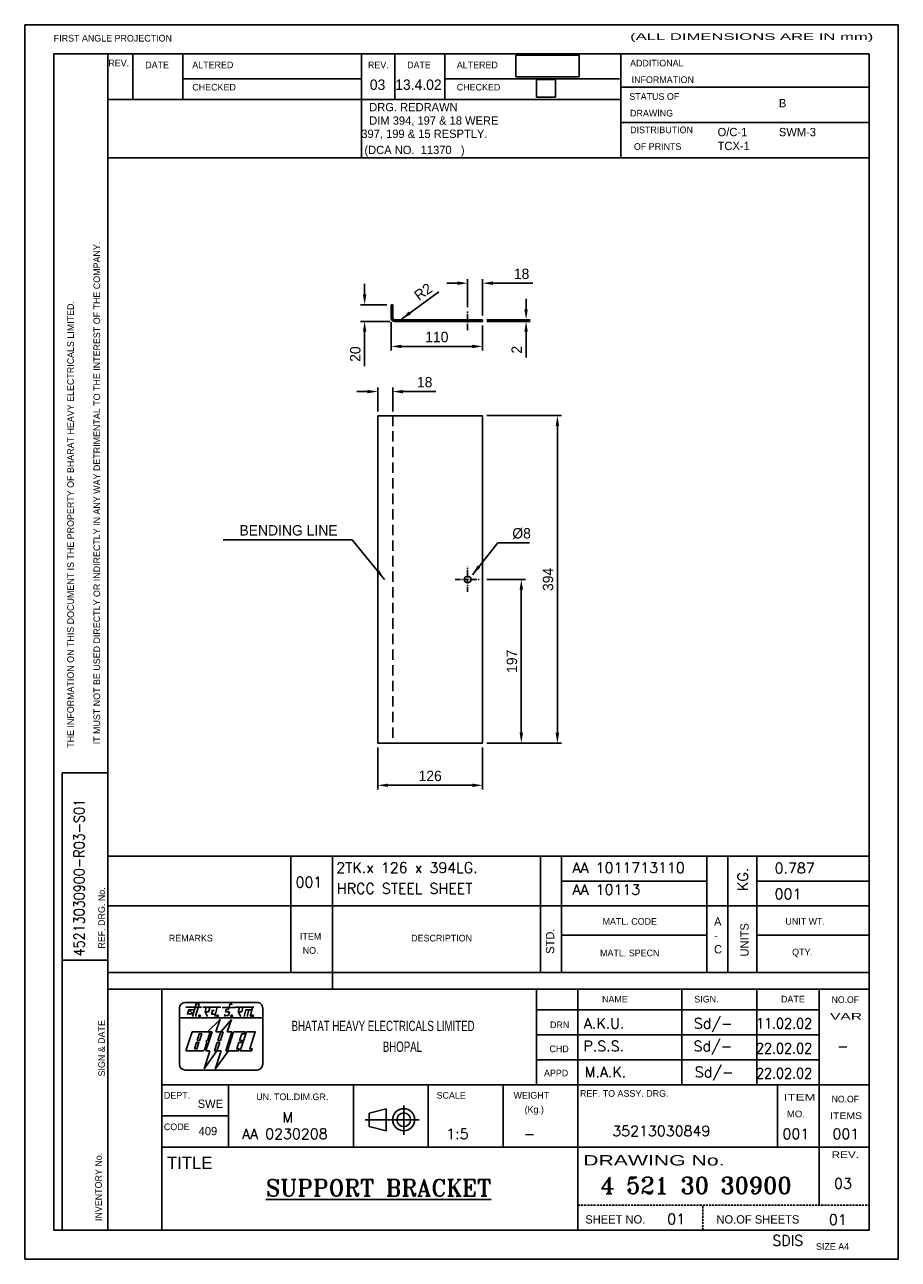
# Model space of a CAD drawing. Extents: x 2600 to 3650, y 1034 to 2519.
import ezdxf
from ezdxf.enums import TextEntityAlignment as Align

# ---------------------------------------------------------------- set-up
doc = ezdxf.new("R2010")
doc.units = 0
doc.header["$MEASUREMENT"] = 0
for name, pattern in [('CENTER', [2, 1.25, -0.25, 0.25, -0.25]), ('HIDDEN', [0.375, 0.25, -0.125]), ('HIDDENX2', [0.75, 0.5, -0.25])]:
    doc.linetypes.add(name, pattern=pattern)
doc.layers.get('0').update_dxf_attribs({"linetype": 'CONTINUOUS'})
doc.layers.get('DEFPOINTS').update_dxf_attribs({"linetype": 'CONTINUOUS'})
for name, color, linetype in [('FOR', 3, 'CONTINUOUS'), ('MONO', 4, 'CONTINUOUS'), ('TIT', 7, 'CONTINUOUS')]:
    doc.layers.add(name, color=color, linetype=linetype)
doc.styles.add('ROMANS', font='romans', dxfattribs={"width": 1.5, "height": 1.5})
doc.styles.add('ROMANT', font='romant.shx')
doc.dimstyles.get("Standard").update_dxf_attribs({"dimscale": 5, "dimtxt": 2.5, "dimasz": 2.5, "dimexe": 1, "dimexo": 1, "dimgap": 1, "dimtad": 1, "dimdec": 4, "dimzin": 9, "dimtxsty": 'STANDARD', "dimcen": 0, "dimclrd": 1, "dimclre": 1, "dimclrt": 2, "dimazin": 3, "dimtfac": 1, "dimtdec": 4, "dimtofl": 0, "dimtmove": 0, "dimatfit": 3, "dimtolj": 1, "dimtzin": 0})
picture_1 = doc.add_image_def('image1.jpg', size_in_pixel=(111, 38))
picture_2 = doc.add_image_def('image2.jpg', size_in_pixel=(92, 84))

# ---------------------------------------------------------------- blocks, each defined once
blk = doc.blocks.new('A4FOR')
at = {"layer": 'FOR'}
for p, q in [((0, 297), (0, 0)), ((210, 297), (0, 297)), ((210, 0), (210, 297)), ((7, 290), (7, 7)), ((203, 290), (7, 290)), ((20, 7), (20, 290)), ((26, 279), (26, 290)), ((38, 279), (38, 290)), ((81, 265), (81, 290)), ((89, 279), (89, 290)), ((101, 279), (101, 290)), ((143.34, 265), (143.34, 290)), ((203, 7), (203, 290)), ((38, 284), (81, 284)), ((101, 284), (143, 284)), ((101, 284), (143, 284)), ((143.34, 282), (203, 282)), ((20, 279), (143.34, 279)), ((143.34, 273.5), (203, 273.5)), ((20, 265), (203, 265)), ((9, 117), (20, 117)), ((9, 7), (9, 117)), ((20, 97), (203, 97)), ((64, 69), (64, 97)), ((74, 65), (74, 97)), ((124, 69), (124, 97)), ((129, 69), (129, 97)), ((164, 69), (164, 97)), ((169, 69), (169, 97)), ((176, 69), (176, 97)), ((129, 91), (164, 91)), ((176, 91), (203, 91)), ((20, 85), (203, 85)), ((129, 78), (164, 78)), ((176, 78), (203, 78)), ((9, 72), (20, 72)), ((20, 69), (203, 69)), ((20, 65), (203, 65)), ((33, 7), (33, 65)), ((123, 42), (123, 65)), ((133, 7), (133, 65)), ((158, 42), (158, 65)), ((176, 42), (176, 65)), ((191, 27), (191, 65)), ((123, 60), (191, 60)), ((123, 54), (191, 54)), ((123, 48), (191, 48)), ((33, 42), (203, 42)), ((49, 27), (49, 42)), ((79, 27), (79, 42)), ((97, 27), (97, 42)), ((115, 27), (115, 42)), ((181, 27), (181, 42)), ((82.77, 35.15), (86.89, 36.22)), ((86.89, 36.22), (86.89, 30.92)), ((91.11, 37.04), (91.11, 29.98)), ((33, 34.5), (49, 34.5)), ((81.82, 33.57), (94.84, 33.57)), ((82.77, 31.93), (82.77, 35.15)), ((82.77, 31.93), (86.89, 30.92)), ((33, 27), (203, 27)), ((191, 13), (191, 27)), ((7, 7), (203, 7)), ((0, 0), (210, 0))]:
    blk.add_line(p, q, dxfattribs=at)
at = {"layer": 'FOR', "linetype": 'HIDDENX2'}
for p, q in [((133, 13), (203, 13)), ((163, 7), (163, 13))]:
    blk.add_line(p, q, dxfattribs=at)
at = {"layer": 'FOR'}
for radius in [2.65, 1.64]:
    blk.add_circle((91.11, 33.57), radius, dxfattribs=at)
for s, height, p in [('FIRST ANGLE PROJECTION', 1.6, (6.98, 292.95)), ('REV.', 1.6, (20.1, 286.97)), ('DATE', 1.6, (28.97, 286.52)), ('ALTERED', 1.6, (40.29, 286.52)), ('REV.', 1.6, (82.51, 286.51)), ('DATE', 1.6, (91.93, 286.52)), ('ALTERED', 1.6, (103.87, 286.52)), ('ADDITIONAL ', 1.6, (145.53, 286.96)), ('CHECKED', 1.6, (40.29, 281.17)), ('CHECKED', 1.6, (103.87, 281.17)), ('INFORMATION', 1.6, (145.9, 282.96)), ('STATUS OF ', 1.6, (145.34, 278.93)), ('DRAWING', 1.6, (145.53, 274.92)), ('DISTRIBUTION ', 1.6, (145.54, 270.9)), ('OF PRINTS', 1.6, (146.44, 266.89)), ('UNIT WT.', 1.6, (182.86, 80.51)), ('QTY.', 1.6, (184.48, 73.11)), ('DATE', 1.6, (181.81, 61.79)), ('DRN', 1.6, (126.28, 55.61)), ('DEPT.', 1.6, (33.46, 38.65)), ('SCALE', 1.6, (99.01, 38.65)), ('WEIGHT', 1.6, (117.51, 38.65)), ('REF. TO ASSY. DRG.', 1.6, (133.48, 39.1)), ('(Kg.)', 1.6, (120.17, 35.24)), ('CODE', 1.6, (33.46, 31.07)), ('TITLE', 3, (34.2, 21.7))]:
    blk.add_text(s, height=height, dxfattribs=at).set_placement(p)
for s, height, width, p, p2 in [('(ALL DIMENSIONS ARE IN mm)', 1.6, 1.522491, (145.53, 293.33), (204, 293.33)), ('NO.OF', 1.6, 1.02697, (193.98, 61.65), (200.55, 61.65)), ('VAR', 1.6, 1.596499, (193.61, 57.64), (201.28, 57.64)), ('ITEM', 1.6, 1.439576, (182.45, 38.2), (190.12, 38.2)), ('NO.OF', 1.6, 1.02697, (193.98, 37.74), (200.55, 37.74)), ('MO.', 1.6, 1.367779, (183.19, 34.17), (187.57, 34.17)), ('ITEMS', 1.6, 1.105269, (193.61, 33.73), (201.28, 33.73)), ('DRAWING No.', 2.5, 1.359309, (134.25, 22.57), (168.23, 22.57)), ('REV.', 1.6, 1.232364, (193.98, 24.37), (200.55, 24.37))]:
    blk.add_text(s, height=height, dxfattribs=dict(at, width=width)).set_placement(p, p2, align=Align.FIT)
for s, p in [('IT MUST NOT BE USED DIRECTLY OR INDIRECTLY IN ANY WAY DETRIMENTAL TO THE INTEREST OF THE COMPANY.', (18.13, 123.89)), ('THE INFORMATION ON THIS DOCUMENT IS THE PROPERTY OF BHARAT HEAVY ELECTRICALS LIMITED.', (11.82, 123.05)), ('REF. DRG. No.', (19.28, 74.74)), ('SIGN & DATE', (19.28, 43.99)), ('INVENTORY No.', (18.54, 9.21))]:
    blk.add_text(s, height=1.6, rotation=90, dxfattribs=at).set_placement(p)
for s, p in [('MATL. CODE', (145.45, 80.48)), ('REMARKS', (39.93, 76.46)), ('ITEM', (68.73, 76.9)), ('DESCRIPTION', (100.22, 76.46)), ('NO.', (68.73, 73.49)), ('MATL. SPECN', (145.45, 72.89)), ('NAME', (141.88, 61.78)), ('SIGN.', (163.89, 61.78)), ('CHD', (128.47, 49.82)), ('APPD', (127.75, 44.01)), ('UN. TOL.DIM.GR.', (64.32, 38.29))]:
    blk.add_text(s, height=1.6, dxfattribs=at).set_placement(p, align=Align.CENTER)
at = {"layer": 'FOR', "linetype": 'CONTINUOUS'}
for s, height, p in [('A', 2, (165.71, 80.25)), ('-', 2, (165.71, 76.92)), ('C', 2, (165.71, 73.59)), ('SWE', 2, (41.58, 36.42)), ('409', 2, (41.81, 29.85)), ('SHEET NO.', 2, (134.76, 8.6)), ('NO.OF SHEETS', 2, (166.29, 8.6)), ('SIZE A4', 1.6, (190.22, 2.29))]:
    blk.add_text(s, height=height, dxfattribs=at).set_placement(p)
for s, p in [('UNITS', (174.03, 72.84)), ('STD.', (127.29, 73.49))]:
    blk.add_text(s, height=2, rotation=90, dxfattribs=at).set_placement(p)
blk = doc.blocks.new('BHEL2')
at = {"layer": 'MONO'}
for p, q in [((3.37, 19.12), (3.37, 16.82)), ((21.97, 20.52), (4.77, 20.52)), ((14.55, 18.77), (14.4, 18.21)), ((14.4, 18.21), (15.4, 18.21)), ((15.12, 18.77), (14.55, 18.77)), ((15.47, 20.09), (15.12, 18.77)), ((15.4, 18.21), (15.18, 17.38)), ((15.96, 20.09), (15.47, 20.09)), ((15.92, 19.93), (15.96, 20.09)), ((23.37, 16.78), (23.37, 19.12)), ((23.36, 16.82), (3.37, 16.82)), ((3.37, 16.82), (3.37, 5.62)), ((10.1, 13.42), (13.1, 16.42)), ((13.14, 16.48), (12.12, 13.42)), ((13.28, 13.42), (15.83, 16.43)), ((14.24, 17.38), (14.31, 17.63)), ((15.18, 17.38), (14.24, 17.38)), ((15.83, 16.43), (14.85, 13.42)), ((23.36, 5.62), (23.36, 16.82)), ((4.87, 8.82), (6.38, 13.42)), ((6.38, 13.42), (10.23, 13.42)), ((9.67, 8.82), (11.18, 13.42)), ((10.61, 12.89), (10.11, 11.37)), ((11.18, 13.42), (10.24, 13.42)), ((12.12, 13.42), (13.28, 13.42)), ((13.28, 13.42), (12.61, 11.37)), ((13.21, 11.37), (13.88, 13.42)), ((13.88, 13.42), (13.28, 13.42)), ((15.98, 13.42), (14.47, 8.82)), ((14.85, 13.42), (15.98, 13.42)), ((9.94, 10.87), (9.36, 9.09)), ((10.11, 11.37), (9.72, 11.12)), ((9.72, 11.12), (9.94, 10.87)), ((12.44, 10.87), (11.77, 8.82)), ((12.37, 8.82), (13.04, 10.87)), ((13.04, 10.87), (12.44, 10.87)), ((12.61, 11.37), (13.21, 11.37)), ((8.98, 8.82), (4.87, 8.82)), ((9.27, 4.55), (10.64, 8.82)), ((12.37, 8.82), (9.27, 4.55)), ((10.64, 8.82), (9.67, 8.82)), ((11.77, 8.82), (12.37, 8.82)), ((11.97, 4.48), (13.35, 8.82)), ((15.14, 8.82), (11.97, 4.48)), ((13.35, 8.82), (12.37, 8.82)), ((4.77, 4.22), (21.96, 4.22))]:
    blk.add_line(p, q, dxfattribs=at)
at = {"layer": 'MONO', "color": 4}
blk.add_line((14.47, 8.82), (15.14, 8.82), dxfattribs=at)
at = {"layer": 'MONO'}
for points in [[(4.87, 19.32), (8.63, 19.32)], [(6.67, 17.73), (5.28, 17.73), (5.57, 18.74), (6.95, 18.74)], [(5.57, 18.74), (6.67, 17.73)], [(7.24, 17.12), (8.07, 20.13), (7.33, 20.13), (6.51, 17.12)], [(8.95, 19.32), (13.27, 19.32)], [(9.81, 19.32), (9.5, 18.2), (10.11, 17.14)], [(10.34, 18.26), (9.52, 18.26)], [(10.63, 19.31), (10.32, 18.26)], [(11.03, 18.57), (11.7, 18.57)], [(11.34, 18.59), (11.09, 17.65), (12.01, 17.65)], [(12.43, 19.32), (11.88, 17.14)], [(13.59, 19.31), (16.8, 19.31)], [(16.94, 19.32), (21.26, 19.32)], [(17.8, 19.32), (17.49, 18.2), (18.09, 17.14)], [(18.33, 18.26), (17.5, 18.26)], [(18.61, 19.31), (18.31, 18.26)], [(19.33, 18.71), (18.91, 17.14)], [(19.31, 18.69), (20.74, 18.69)], [(20.02, 18.71), (19.6, 17.14)], [(20.9, 19.31), (20.33, 17.14)], [(14.31, 17.63), (14.18, 17.12)], [(7.61, 11.37), (8.12, 12.92), (8.72, 12.92), (8.21, 11.37), (7.61, 11.37)], [(14.87, 8.82), (16.38, 13.42), (19.08, 13.42), (18.92, 12.92), (18.32, 12.92), (17.81, 11.37), (18.41, 11.37), (18.24, 10.87), (17.64, 10.87), (17.14, 9.32), (17.74, 9.32), (17.57, 8.82), (14.87, 8.82)], [(17.97, 8.82), (19.48, 13.42), (21.58, 13.42), (20.24, 9.32), (20.84, 9.32), (20.67, 8.82), (17.97, 8.82)], [(6.94, 9.32), (7.44, 10.87), (8.04, 10.87), (7.54, 9.32), (6.94, 9.32)]]:
    blk.add_lwpolyline(points, dxfattribs=at)
for centre in [(8.18, 17.26), (12.51, 17.26), (15.91, 17.26), (20.97, 17.26)]:
    blk.add_circle(centre, 0.2, dxfattribs=at)
for centre, radius, start, end in [((4.77, 19.12), 1.4, 90, 180), ((21.97, 19.12), 1.4, 359.9969, 90), ((10.23, 13.02), 0.4, 341.8413, 90), ((8.98, 9.22), 0.4, 270, 341.8413), ((4.77, 5.62), 1.4, 180.0003, 270), ((21.96, 5.62), 1.4, 270, 360)]:
    blk.add_arc(centre, radius, start, end, dxfattribs=at)
blk = doc.blocks.new('*D4')
at = {"color": 1, "linetype": 'BYBLOCK'}
for p, q in [((3024.5, 1649.6), (3024.5, 1599)), ((3150.5, 1649.6), (3150.5, 1599)), ((3037, 1604), (3138, 1604))]:
    blk.add_line(p, q, dxfattribs=at)
for points in [[(3037, 1606), (3037, 1601.9), (3024.5, 1604)], [(3138, 1606), (3138, 1601.9), (3150.5, 1604)]]:
    blk.add_solid(points, dxfattribs=at)
at = {"layer": 'DEFPOINTS', "color": 0, "linetype": 'BYBLOCK'}
for p in [(3024.5, 1654.6), (3150.5, 1654.6), (3150.5, 1604)]:
    blk.add_point(p, dxfattribs=at)
at = {"color": 2, "linetype": 'BYBLOCK', "insert": (3087.5, 1615.2), "char_height": 12.5, "attachment_point": 5}
blk.add_mtext('\\A1;126', dxfattribs=at)
blk = doc.blocks.new('*D5')
at = {"color": 1, "linetype": 'BYBLOCK'}
for p, q in [((3155.5, 1851.6), (3202, 1851.6)), ((3197, 1667.1), (3197, 1839.1)), ((3155.5, 1654.6), (3202, 1654.6))]:
    blk.add_line(p, q, dxfattribs=at)
for points in [[(3195, 1839.1), (3199.1, 1839.1), (3197, 1851.6)], [(3195, 1667.1), (3199.1, 1667.1), (3197, 1654.6)]]:
    blk.add_solid(points, dxfattribs=at)
at = {"layer": 'DEFPOINTS', "color": 0, "linetype": 'BYBLOCK'}
for p in [(3150.5, 1851.6), (3197, 1851.6), (3150.5, 1654.6)]:
    blk.add_point(p, dxfattribs=at)
at = {"color": 2, "linetype": 'BYBLOCK', "insert": (3185.8, 1753.1), "char_height": 12.5, "attachment_point": 5, "rotation": 90}
blk.add_mtext('\\A1;197', dxfattribs=at)
blk = doc.blocks.new('*D6')
at = {"color": 1, "linetype": 'BYBLOCK'}
for p, q in [((3155.5, 2048.6), (3245.4, 2048.6)), ((3240.4, 1667.1), (3240.4, 2036.1)), ((3155.5, 1654.6), (3245.4, 1654.6))]:
    blk.add_line(p, q, dxfattribs=at)
for points in [[(3238.3, 2036.1), (3242.5, 2036.1), (3240.4, 2048.6)], [(3238.3, 1667.1), (3242.5, 1667.1), (3240.4, 1654.6)]]:
    blk.add_solid(points, dxfattribs=at)
at = {"layer": 'DEFPOINTS', "color": 0, "linetype": 'BYBLOCK'}
for p in [(3150.5, 2048.6), (3240.4, 2048.6), (3150.5, 1654.6)]:
    blk.add_point(p, dxfattribs=at)
at = {"color": 2, "linetype": 'BYBLOCK', "insert": (3229.2, 1851.6), "char_height": 12.5, "attachment_point": 5, "rotation": 90}
blk.add_mtext('\\A1;394', dxfattribs=at)
blk = doc.blocks.new('*D9')
at = {"color": 1, "linetype": 'BYBLOCK'}
blk.add_line((3098.1, 2161.9), (3052.9, 2129.1), dxfattribs=at)
blk.add_solid([(3061.8, 2138.2), (3064.3, 2134.8), (3052.9, 2129.1)], dxfattribs=at)
at = {"layer": 'DEFPOINTS', "color": 0, "linetype": 'BYBLOCK'}
for p in [(3052.9, 2129.1), (3054.5, 2130.3)]:
    blk.add_point(p, dxfattribs=at)
at = {"color": 2, "linetype": 'BYBLOCK', "insert": (3079.1, 2161.9), "char_height": 12.5, "attachment_point": 5, "rotation": 35.9066}
blk.add_mtext('\\A1;R2', dxfattribs=at)
blk = doc.blocks.new('*D12')
at = {"color": 1, "linetype": 'BYBLOCK'}
for p, q in [((3132.5, 2178.9), (3132.5, 2212.9)), ((3150.5, 2169), (3150.5, 2212.9)), ((3120, 2207.9), (3107.5, 2207.9)), ((3163, 2207.9), (3210.7, 2207.9))]:
    blk.add_line(p, q, dxfattribs=at)
for points in [[(3120, 2210), (3120, 2205.8), (3132.5, 2207.9)], [(3163, 2210), (3163, 2205.8), (3150.5, 2207.9)]]:
    blk.add_solid(points, dxfattribs=at)
at = {"layer": 'DEFPOINTS', "color": 0, "linetype": 'BYBLOCK'}
for p in [(3132.5, 2207.9), (3132.5, 2173.9), (3150.5, 2164)]:
    blk.add_point(p, dxfattribs=at)
at = {"color": 2, "linetype": 'BYBLOCK', "insert": (3197.4, 2219.1), "char_height": 12.5, "attachment_point": 5}
blk.add_mtext('\\A1;18', dxfattribs=at)
blk = doc.blocks.new('*D13')
at = {"color": 1, "linetype": 'BYBLOCK'}
for p, q in [((3202.8, 2176.5), (3202.8, 2189)), ((3040.5, 2161), (3040.5, 2126.8)), ((3150.5, 2157), (3150.5, 2126.8)), ((3155.5, 2164), (3207.8, 2164)), ((3155.5, 2162), (3207.8, 2162)), ((3202.8, 2149.5), (3202.8, 2118.6)), ((3053, 2131.8), (3138, 2131.8))]:
    blk.add_line(p, q, dxfattribs=at)
for points in [[(3200.7, 2176.5), (3204.9, 2176.5), (3202.8, 2164)], [(3200.7, 2149.5), (3204.9, 2149.5), (3202.8, 2162)], [(3053, 2133.9), (3053, 2129.8), (3040.5, 2131.8)], [(3138, 2133.9), (3138, 2129.8), (3150.5, 2131.8)]]:
    blk.add_solid(points, dxfattribs=at)
at = {"layer": 'DEFPOINTS', "color": 0, "linetype": 'BYBLOCK'}
for p in [(3040.5, 2166), (3150.5, 2164), (3150.5, 2162), (3150.5, 2162), (3202.8, 2162), (3150.5, 2131.8)]:
    blk.add_point(p, dxfattribs=at)
at = {"color": 2, "linetype": 'BYBLOCK', "insert": (3095.5, 2143.1), "char_height": 12.5, "attachment_point": 5}
blk.add_mtext('\\A1;110', dxfattribs=at)
at = {"color": 2, "linetype": 'BYBLOCK', "insert": (3191.5, 2127.8), "char_height": 12.5, "attachment_point": 5, "rotation": 90}
blk.add_mtext('\\A1;2', dxfattribs=at)
blk = doc.blocks.new('*D14')
at = {"color": 1, "linetype": 'BYBLOCK'}
for p, q in [((3008.7, 2194.5), (3008.7, 2207)), ((3035.5, 2182), (3003.7, 2182)), ((3039.5, 2162), (3003.7, 2162)), ((3008.7, 2149.5), (3008.7, 2108.2))]:
    blk.add_line(p, q, dxfattribs=at)
for points in [[(3006.6, 2194.5), (3010.8, 2194.5), (3008.7, 2182)], [(3006.6, 2149.5), (3010.8, 2149.5), (3008.7, 2162)]]:
    blk.add_solid(points, dxfattribs=at)
at = {"layer": 'DEFPOINTS', "color": 0, "linetype": 'BYBLOCK'}
for p in [(3040.5, 2182), (3008.7, 2162), (3044.5, 2162)]:
    blk.add_point(p, dxfattribs=at)
at = {"color": 2, "linetype": 'BYBLOCK', "insert": (2997.5, 2122.6), "char_height": 12.5, "attachment_point": 5, "rotation": 90}
blk.add_mtext('\\A1;20', dxfattribs=at)
blk = doc.blocks.new('*D15')
at = {"color": 1, "linetype": 'BYBLOCK'}
for p, q in [((3024.5, 2053.6), (3024.5, 2082.5)), ((3042.5, 2053.6), (3042.5, 2082.5)), ((3012, 2077.5), (2999.5, 2077.5)), ((3055, 2077.5), (3094.2, 2077.5))]:
    blk.add_line(p, q, dxfattribs=at)
for points in [[(3012, 2079.6), (3012, 2075.4), (3024.5, 2077.5)], [(3055, 2079.6), (3055, 2075.4), (3042.5, 2077.5)]]:
    blk.add_solid(points, dxfattribs=at)
at = {"layer": 'DEFPOINTS', "color": 0, "linetype": 'BYBLOCK'}
for p in [(3042.5, 2077.5), (3024.5, 2048.6), (3042.5, 2048.6)]:
    blk.add_point(p, dxfattribs=at)
at = {"color": 2, "linetype": 'BYBLOCK', "insert": (3080.9, 2088.8), "char_height": 12.5, "attachment_point": 5}
blk.add_mtext('\\A1;18', dxfattribs=at)

msp = doc.modelspace()

# ---------------------------------------------------------------- linework, layer by layer
for p, q in [((3040.53958, 2165.95619), (3040.53958, 2181.95619)), ((3042.53958, 2181.95619), (3040.53958, 2181.95619)), ((3042.53958, 2165.95619), (3042.53958, 2181.95619)), ((3150.53958, 2163.95619), (3044.53958, 2163.95619)), ((3150.53958, 2161.95619), (3044.53958, 2161.95619)), ((3150.53958, 2161.95619), (3150.53958, 2163.95619)), ((3150.53958, 2048.55454), (3024.53958, 2048.55454)), ((3024.53958, 2048.55454), (3024.53958, 1654.55454)), ((3150.53958, 1654.55454), (3150.53958, 2048.55454)), ((3024.53958, 1654.55454), (3150.53958, 1654.55454))]:
    msp.add_line(p, q)
at = {"color": 2, "linetype": 'HIDDEN', "ltscale": 50}
msp.add_line((3042.53958, 2048.55454), (3042.53958, 1654.55454), dxfattribs=at)
msp.add_circle((3132.53958, 1851.55454), 4)
for radius in [4, 2]:
    msp.add_arc((3044.53958, 2165.95619), radius, 180, 270)
at = {"layer": 'FOR', "linetype": 'CENTER', "ltscale": 6}
msp.add_line((3132.53958, 2151.41805), (3132.53958, 2173.86604), dxfattribs=at)
at = {"layer": 'FOR', "color": 2, "linetype": 'HIDDEN', "ltscale": 5}
for p, q in [((3128.53958, 2161.95619), (3128.53958, 2163.95619)), ((3136.53958, 2161.95619), (3136.53958, 2163.95619))]:
    msp.add_line(p, q, dxfattribs=at)
at = {"layer": 'FOR', "linetype": 'CENTER', "ltscale": 5}
for p, q in [((3132.53958, 1836.51296), (3132.53958, 1866.59612)), ((3117.498, 1851.55454), (3147.58116, 1851.55454))]:
    msp.add_line(p, q, dxfattribs=at)

# ---------------------------------------------------------------- block references
at = {"xscale": 5.000000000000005, "yscale": 5.000000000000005, "zscale": 5.000000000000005}
for name, p in [('A4FOR', (2600.14579, 1033.82106)), ('BHEL2', (2769.38075, 1240.30104))]:
    msp.add_blockref(name, p, dxfattribs=at)

# ---------------------------------------------------------------- texts
at = {"color": 2, "char_height": 12.5}
for s, insert, attachment_point in [('\\A1;BENDING LINE', (2976.20855, 1910.55625), 6), ('\\A1;%%C8', (3186.21016, 1906.81365), 4)]:
    msp.add_mtext(s, dxfattribs=dict(at, insert=insert, attachment_point=attachment_point))
at = {"layer": 'MONO', "width": 0.7}
for s, p in [('BHATAT HEAVY ELECTRICALS LIMITED', (2920.92041, 1308.35882)), ('BHOPAL', (3030.59969, 1283.35882))]:
    msp.add_text(s, height=12.4, dxfattribs=at).set_placement(p)
at = {"layer": 'TIT', "linetype": 'CONTINUOUS'}
for s, height, p in [('03', 12.5, (3014.99223, 2440.41488)), ('13.4.02', 12.5, (3045.51644, 2440.41488)), ('DRG. REDRAWN', 10, (3014.21577, 2414.70055)), ('B', 10, (3506.63802, 2419.45872)), ('DIM 394, 197 & 18 WERE', 10, (3014.21577, 2398.51297)), (' 397, 199 & 15 RESPTLY.', 10, (3001.01598, 2382.60367)), ('O/C-1', 10, (3432.96889, 2384.66134)), ('SWM-3', 10, (3506.63802, 2384.66134)), ('TCX-1', 10, (3432.96889, 2367.99467)), ('(DCA NO.  11370   )', 10, (3008.48449, 2363.20607))]:
    msp.add_text(s, height=height, dxfattribs=at).set_placement(p)
at = {"layer": 'TIT', "style": 'ROMANS', "width": 0.9}
msp.add_text('45213030900-R03-S01', height=12.5, rotation=90, dxfattribs=at).set_placement((2671.82232, 1398.17139))
at = {"layer": 'TIT', "style": 'ROMANS'}
for s, p in [('2TK.x 126 x 394LG.', (2974.66001, 1498.61784)), ('AA 1011713110', (3258.52497, 1498.62835)), ('0.787', (3501.51568, 1498.07521)), ('001', (2925.6933, 1481.18122)), ('HRCC STEEL SHEET', (2975.33572, 1473.60824)), ('AA 10113', (3258.52497, 1472.29882)), ('001', (3501.51568, 1467.05933)), ('A.K.U.', (3272.19949, 1311.35447)), ('Sd/-', (3404.44448, 1311.35447)), ('P.S.S.', (3271.75803, 1284.07817)), ('Sd/-', (3404.00303, 1284.07817)), ('-', (3576.43396, 1284.07817)), ('M.A.K.', (3273.27966, 1252.87939)), ('Sd/-', (3405.52465, 1252.87939)), ('M', (2909.73138, 1198.45599)), ('AA 0230208', (2861.35663, 1178.44072)), ('1:5', (3106.78516, 1178.44072)), ('35213030849', (3306.39514, 1182.00601)), ('001', (3510.96938, 1178.44072)), ('001', (3570.98434, 1178.44072)), ('-', (3200.08375, 1178.44072)), ('03', (3572.96843, 1118.72514)), ('01', (3372.3974, 1076.01534)), ('01', (3566.72592, 1075.32338))]:
    msp.add_text(s, height=12.5, dxfattribs=at).set_placement(p)
msp.add_text('KG.', height=12.5, rotation=90, dxfattribs=at).set_placement((3469.49597, 1476.86183))
at = {"layer": 'TIT', "style": 'ROMANS', "width": 0.9}
for s, p in [('11.02.02', (3479.06794, 1311.35447)), ('22.02.02', (3479.06794, 1281.35447)), ('22.02.02', (3479.06794, 1251.35447))]:
    msp.add_text(s, height=12.5, dxfattribs=at).set_placement(p)
at = {"layer": 'TIT', "style": 'ROMANT'}
for s, height, p in [('%%USUPPORT BRACKET', 20, (3025.45859, 1109.77565)), ('4 521 30 30900', 20, (3407.09339, 1112.67513)), ('SDIS', 12.5, (3517.24439, 1050.17737))]:
    msp.add_text(s, height=height, dxfattribs=at).set_placement(p, align=Align.CENTER)

# ---------------------------------------------------------------- dimensions: what is measured, and where the dimension line sits
dim = msp.add_linear_dim(base=(3132.53958, 2207.87526), p1=(3150.53958, 2163.95619), p2=(3132.53958, 2173.86604), dimstyle='STANDARD')
dim.commit()
dim.dimension.update_dxf_attribs({"geometry": '*D12', "text_midpoint": (3197.41286, 2207.87526), "dimtype": 160})
for base, p1, p2, picture, middle in [((3008.70698, 2161.95619), (3040.53958, 2181.95619), (3044.53958, 2161.95619), '*D14', (2997.45698, 2122.58119)), ((3202.78561, 2161.95619), (3150.53958, 2163.95619), (3150.53958, 2161.95619), '*D13', (3191.53561, 2127.78952)), ((3240.40078, 2048.55454), (3150.53958, 1654.55454), (3150.53958, 2048.55454), '*D6', (3229.15078, 1851.55454)), ((3197.0499, 1851.55454), (3150.53958, 1654.55454), (3150.53958, 1851.55454), '*D5', (3185.7999, 1753.05454))]:
    dim = msp.add_linear_dim(base=base, p1=p1, p2=p2, angle=90, dimstyle='STANDARD')
    dim.commit()
    dim.dimension.update_dxf_attribs({"geometry": picture, "text_midpoint": middle})
dim = msp.add_radius_dim(center=(3054.53958, 2165.95619), mpoint=(3052.91963, 2164.78325), dimstyle='STANDARD')
dim.commit()
dim.dimension.update_dxf_attribs({"geometry": '*D9', "text_midpoint": (3085.65608, 2188.48626), "dimtype": 164, "insert": (0, 35.65131)})
for base, p1, p2, picture, middle in [((3150.53958, 2131.84319), (3040.53958, 2165.95619), (3150.53958, 2161.95619), '*D13', (3095.53958, 2143.09319)), ((3042.53958, 2077.52293), (3024.53958, 2048.55454), (3042.53958, 2048.55454), '*D15', (3080.87291, 2088.77293)), ((3150.53958, 1603.95734), (3024.53958, 1654.55454), (3150.53958, 1654.55454), '*D4', (3087.53958, 1615.20734))]:
    dim = msp.add_linear_dim(base=base, p1=p1, p2=p2, dimstyle='STANDARD')
    dim.commit()
    dim.dimension.update_dxf_attribs({"geometry": picture, "text_midpoint": middle})

# ---------------------------------------------------------------- pictures from other files: only their frames are drawn
image = msp.add_image(picture_1, insert=(3190.28477, 2456.02429), size_in_units=(76.19822, 26.08588))
image.dxf.flags = 7
image = msp.add_image(picture_2, insert=(3215.11975, 2431.71791), size_in_units=(22.97829, 20.98018))
image.dxf.flags = 7

# ---------------------------------------------------------------- leaders
at = {"color": 1, "annotation_type": 0, "has_hookline": 1}
for points, hookline_direction, text_width in [([(3032.53958, 1851.55454), (2993.70855, 1899.30625), (2981.20855, 1899.30625)], 1, 137.5), ([(3138.21176, 1857.19603), (3168.71016, 1895.56365), (3181.21016, 1895.56365)], 0, 20.83333)]:
    msp.add_leader(points, dimstyle='STANDARD', dxfattribs=dict(at, hookline_direction=hookline_direction, text_width=text_width))

doc.saveas('drawing.dxf')
